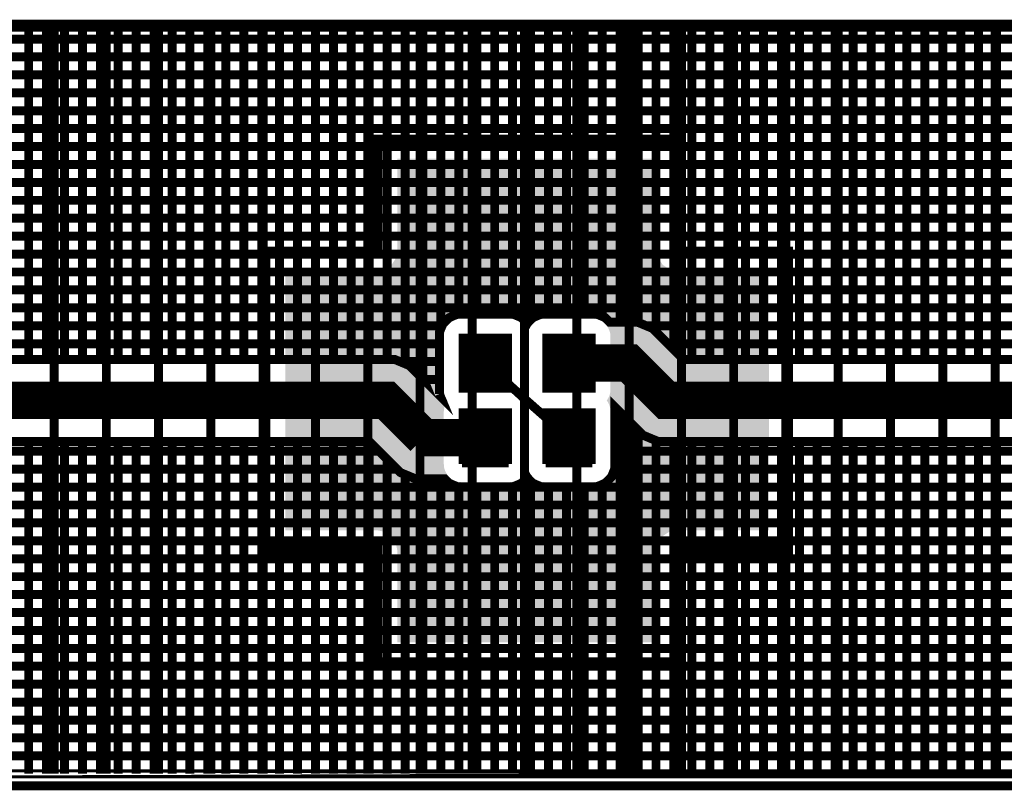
# Model space of a CAD drawing. Extents: x 0.4 to 16.2, y 0.4 to 3.5.
# Tile 5 of 29: x 1.7 to 3, y 2.5 to 3.5. Entities that reach past the tile are written whole.
import ezdxf

# ---------------------------------------------------------------- set-up
doc = ezdxf.new("R2010")
doc.units = 0
doc.layers.get('0').update_dxf_attribs({"linetype": 'CONTINUOUS'})
for name, color, linetype in [('2IN618_CMP', 7, 'CONTINUOUS'), ('2IN618_SOL', 4, 'CONTINUOUS'), ('2IN618_STC', 3, 'CONTINUOUS'), ('LAYER_6', 5, 'CONTINUOUS')]:
    doc.layers.add(name, color=color, linetype=linetype)

# ---------------------------------------------------------------- blocks, each defined once
blk = doc.blocks.new('RECTANGLE_1')
blk.add_solid([(0.0315, 0.0355), (0.0315, -0.0355), (-0.0315, 0.0355), (-0.0315, -0.0355)])

msp = doc.modelspace()

# ---------------------------------------------------------------- linework, layer by layer
at = {"layer": '2IN618_CMP'}
for points, const_width in [([(2.2803, 3.0247), (2.2816, 3.0216), (2.2404, 3.0627), (2.2202, 3.0711), (2.1983, 3.0711), (0.5141, 3.0711), (0.5091, 3.0761), (0.4594, 3.0761), (0.4343, 3.051), (0.4343, 3.5161), (4.3613, 3.5161)], 0.012), ([(1.7303, 3.0711), (1.7303, 3.5161)], 0.012), ([(1.7543, 3.5161), (1.7543, 3.0711)], 0.012), ([(1.7783, 3.0711), (1.7783, 3.5161)], 0.012), ([(1.8023, 3.5161), (1.8023, 3.0711)], 0.012), ([(1.8263, 3.0711), (1.8263, 3.5161)], 0.012), ([(1.8503, 3.5161), (1.8503, 3.0711)], 0.012), ([(1.8743, 3.0711), (1.8743, 3.5161)], 0.012), ([(1.8983, 3.5161), (1.8983, 3.0711)], 0.012), ([(1.9223, 3.0711), (1.9223, 3.5161)], 0.012), ([(1.9463, 3.5161), (1.9463, 3.0711)], 0.012), ([(1.9703, 3.0711), (1.9703, 3.5161)], 0.012), ([(1.9943, 3.5161), (1.9943, 3.0711)], 0.012), ([(2.0183, 3.0711), (2.0183, 3.5161)], 0.012), ([(2.0423, 3.5161), (2.0423, 3.0711)], 0.012), ([(2.0663, 3.0711), (2.0663, 3.5161)], 0.012), ([(2.0903, 3.5161), (2.0903, 3.0711)], 0.012), ([(2.1143, 3.0711), (2.1143, 3.5161)], 0.012), ([(2.1383, 3.5161), (2.1383, 3.0711)], 0.012), ([(2.1623, 3.0711), (2.1623, 3.5161)], 0.012), ([(2.1863, 3.5161), (2.1863, 3.0711)], 0.012), ([(2.2103, 3.0711), (2.2103, 3.5161)], 0.012), ([(2.2343, 3.0653), (2.2343, 3.5161)], 0.012), ([(2.2583, 3.5161), (2.2583, 3.0449)], 0.012), ([(2.2823, 3.5161), (2.2823, 3.1124)], 0.012), ([(2.3063, 3.1316), (2.3063, 3.5161)], 0.012), ([(2.3303, 3.5161), (2.3303, 3.1316)], 0.012), ([(2.3543, 3.1316), (2.3543, 3.5161)], 0.012), ([(2.3783, 3.5161), (2.3783, 3.1316)], 0.012), ([(2.4023, 3.1241), (2.4023, 3.5161)], 0.012), ([(2.4263, 3.5161), (2.4263, 3.1316)], 0.012), ([(2.4503, 3.1316), (2.4503, 3.5161)], 0.012), ([(2.4743, 3.5161), (2.4743, 3.1316)], 0.012), ([(2.4983, 3.1287), (2.4983, 3.5161)], 0.012), ([(2.5223, 3.5161), (2.5223, 3.1211)], 0.012), ([(2.5463, 3.1207), (2.5463, 3.5161)], 0.012), ([(2.5703, 3.5161), (2.5703, 3.1079)], 0.012), ([(2.5943, 3.0839), (2.5943, 3.5161)], 0.012), ([(2.6183, 3.5161), (2.6183, 3.0711)], 0.012), ([(2.6423, 3.0711), (2.6423, 3.5161)], 0.012), ([(2.6663, 3.5161), (2.6663, 3.0711)], 0.012), ([(2.6903, 3.0711), (2.6903, 3.5161)], 0.012), ([(2.7143, 3.5161), (2.7143, 3.0711)], 0.012), ([(2.7383, 3.0711), (2.7383, 3.5161)], 0.012), ([(2.7623, 3.5161), (2.7623, 3.0711)], 0.012), ([(2.7863, 3.0711), (2.7863, 3.5161)], 0.012), ([(2.8103, 3.5161), (2.8103, 3.0711)], 0.012), ([(2.8343, 3.0711), (2.8343, 3.5161)], 0.012), ([(2.8583, 3.5161), (2.8583, 3.0711)], 0.012), ([(2.8823, 3.0711), (2.8823, 3.5161)], 0.012), ([(2.9063, 3.5161), (2.9063, 3.0711)], 0.012), ([(2.9303, 3.0711), (2.9303, 3.5161)], 0.012), ([(2.9543, 3.5161), (2.9543, 3.0711)], 0.012), ([(2.9783, 3.0711), (2.9783, 3.5161)], 0.012), ([(3.0023, 3.5161), (3.0023, 3.0711)], 0.012), ([(3.0263, 3.0711), (3.0263, 3.5161)], 0.012), ([(0.4343, 3.5001), (4.3613, 3.5001)], 0.012), ([(0.4343, 3.4761), (4.3613, 3.4761)], 0.012), ([(4.3613, 3.4521), (0.4343, 3.4521)], 0.012), ([(0.4343, 3.4281), (4.3613, 3.4281)], 0.012), ([(4.3613, 3.4041), (0.4343, 3.4041)], 0.012), ([(0.4343, 3.3801), (4.3613, 3.3801)], 0.012), ([(4.3613, 3.3561), (0.4343, 3.3561)], 0.012), ([(0.4343, 3.3321), (4.3613, 3.3321)], 0.012), ([(4.3613, 3.3081), (0.4343, 3.3081)], 0.012), ([(0.4343, 3.2841), (4.3613, 3.2841)], 0.012), ([(4.3613, 3.2601), (0.4343, 3.2601)], 0.012), ([(0.4343, 3.2361), (4.3613, 3.2361)], 0.012), ([(4.3613, 3.2121), (0.4343, 3.2121)], 0.012), ([(0.4343, 3.1881), (4.3613, 3.1881)], 0.012), ([(4.3613, 3.1641), (0.4343, 3.1641)], 0.012), ([(0.4343, 3.1401), (4.3613, 3.1401)], 0.012), ([(4.2814, 3.0711), (2.607, 3.0711), (2.5809, 3.0973), (2.5654, 3.1127), (2.5452, 3.1211), (2.5082, 3.1211), (2.5022, 3.127), (2.4912, 3.1316), (2.4163, 3.1316), (2.4053, 3.127), (2.3978, 3.1196), (2.3903, 3.127), (2.3792, 3.1316), (2.3043, 3.1316), (2.2933, 3.127), (2.2849, 3.1186), (2.2803, 3.1076), (2.2803, 3.0247)], 0.012), ([(2.2838, 3.1161), (0.4343, 3.1161)], 0.012), ([(2.5573, 3.1161), (4.3613, 3.1161)], 0.012), ([(0.4343, 3.0921), (2.2803, 3.0921)], 0.012), ([(4.3113, 3.0161), (2.5843, 3.0161), (2.5343, 3.0661), (2.4538, 3.0661)], 0.05), ([(4.3613, 3.0921), (2.586, 3.0921)], 0.012), ([(2.2803, 3.0681), (2.2274, 3.0681)], 0.012), ([(2.4538, 2.9661), (2.3968, 3.0161), (2.3418, 3.0661)], 0.012), ([(2.259, 3.0441), (2.2803, 3.0441)], 0.012), ([(2.2593, 2.9661), (2.2093, 3.0161), (0.4843, 3.0161)], 0.05), ([(0.5141, 2.9611), (2.1865, 2.9611), (2.2126, 2.935), (2.2281, 2.9195), (2.2483, 2.9111), (2.2874, 2.9111), (2.2933, 2.9052), (2.3043, 2.9006), (2.3792, 2.9006), (2.3903, 2.9052), (2.3978, 2.9127), (2.4053, 2.9052), (2.4163, 2.9006), (2.4912, 2.9006), (2.5022, 2.9052), (2.5107, 2.9136), (2.5152, 2.9247), (2.5152, 3.0074), (2.5531, 2.9695), (2.5733, 2.9611), (2.5952, 2.9611), (4.2814, 2.9611)], 0.012), ([(2.5223, 2.5161), (2.5223, 3.0003)], 0.012), ([(2.5265, 2.9961), (2.5152, 2.9961)], 0.012), ([(2.2593, 2.9661), (2.3418, 2.9661)], 0.05), ([(2.5463, 2.9763), (2.5463, 2.5161)], 0.012), ([(1.7303, 2.5161), (1.7303, 2.9611)], 0.012), ([(1.7543, 2.9611), (1.7543, 2.5161)], 0.012), ([(1.7783, 2.5161), (1.7783, 2.9611)], 0.012), ([(1.8023, 2.9611), (1.8023, 2.5161)], 0.012), ([(1.8263, 2.5161), (1.8263, 2.9611)], 0.012), ([(1.8503, 2.9611), (1.8503, 2.5161)], 0.012), ([(1.8743, 2.5161), (1.8743, 2.9611)], 0.012), ([(1.8983, 2.9611), (1.8983, 2.5161)], 0.012), ([(1.9223, 2.5161), (1.9223, 2.9611)], 0.012), ([(1.9463, 2.9611), (1.9463, 2.5161)], 0.012), ([(1.9703, 2.5161), (1.9703, 2.9611)], 0.012), ([(1.9943, 2.9611), (1.9943, 2.5161)], 0.012), ([(2.0183, 2.5161), (2.0183, 2.9611)], 0.012), ([(2.0423, 2.9611), (2.0423, 2.5161)], 0.012), ([(2.0663, 2.5161), (2.0663, 2.9611)], 0.012), ([(2.0903, 2.9611), (2.0903, 2.5161)], 0.012), ([(2.1143, 2.5161), (2.1143, 2.9611)], 0.012), ([(2.1383, 2.9611), (2.1383, 2.5161)], 0.012), ([(2.1623, 2.5161), (2.1623, 2.9611)], 0.012), ([(2.1863, 2.9611), (2.1863, 2.5161)], 0.012), ([(2.5505, 2.9721), (2.5152, 2.9721)], 0.012), ([(2.5703, 2.5161), (2.5703, 2.9624)], 0.012), ([(2.5943, 2.9611), (2.5943, 2.5161)], 0.012), ([(2.6183, 2.5161), (2.6183, 2.9611)], 0.012), ([(2.6423, 2.9611), (2.6423, 2.5161)], 0.012), ([(2.6663, 2.5161), (2.6663, 2.9611)], 0.012), ([(2.6903, 2.9611), (2.6903, 2.5161)], 0.012), ([(2.7143, 2.5161), (2.7143, 2.9611)], 0.012), ([(2.7383, 2.9611), (2.7383, 2.5161)], 0.012), ([(2.7623, 2.5161), (2.7623, 2.9611)], 0.012), ([(2.7863, 2.9611), (2.7863, 2.5161)], 0.012), ([(2.8103, 2.5161), (2.8103, 2.9611)], 0.012), ([(2.8343, 2.9611), (2.8343, 2.5161)], 0.012), ([(2.8583, 2.5161), (2.8583, 2.9611)], 0.012), ([(2.8823, 2.9611), (2.8823, 2.5161)], 0.012), ([(2.9063, 2.5161), (2.9063, 2.9611)], 0.012), ([(2.9303, 2.9611), (2.9303, 2.5161)], 0.012), ([(2.9543, 2.5161), (2.9543, 2.9611)], 0.012), ([(2.9783, 2.9611), (2.9783, 2.5161)], 0.012), ([(3.0023, 2.5161), (3.0023, 2.9611)], 0.012), ([(3.0263, 2.9611), (3.0263, 2.5161)], 0.012), ([(2.1995, 2.9481), (0.4343, 2.9481)], 0.012), ([(4.3613, 2.9481), (2.5152, 2.9481)], 0.012), ([(2.2103, 2.5161), (2.2103, 2.9373)], 0.012), ([(2.2235, 2.9241), (0.4343, 2.9241)], 0.012), ([(2.515, 2.9241), (4.3613, 2.9241)], 0.012), ([(2.2343, 2.5161), (2.2343, 2.917)], 0.012), ([(2.2583, 2.9111), (2.2583, 2.5161)], 0.012), ([(2.2823, 2.5161), (2.2823, 2.9111)], 0.012), ([(2.4023, 2.9082), (2.4023, 2.5161)], 0.012), ([(0.4343, 2.9001), (4.3613, 2.9001)], 0.012), ([(2.3063, 2.9006), (2.3063, 2.5161)], 0.012), ([(2.3303, 2.5161), (2.3303, 2.9006)], 0.012), ([(2.3543, 2.9006), (2.3543, 2.5161)], 0.012), ([(2.3783, 2.5161), (2.3783, 2.9006)], 0.012), ([(2.4263, 2.5161), (2.4263, 2.9006)], 0.012), ([(2.4503, 2.9006), (2.4503, 2.5161)], 0.012), ([(2.4743, 2.5161), (2.4743, 2.9006)], 0.012), ([(2.4983, 2.9036), (2.4983, 2.5161)], 0.012), ([(4.3613, 2.8761), (0.4343, 2.8761)], 0.012), ([(0.4343, 2.8521), (4.3613, 2.8521)], 0.012), ([(4.3613, 2.8281), (0.4343, 2.8281)], 0.012), ([(0.4343, 2.8041), (4.3613, 2.8041)], 0.012), ([(4.3613, 2.7801), (0.4343, 2.7801)], 0.012), ([(0.4343, 2.7561), (4.3613, 2.7561)], 0.012), ([(4.3613, 2.7321), (0.4343, 2.7321)], 0.012), ([(0.4343, 2.7081), (4.3613, 2.7081)], 0.012), ([(4.3613, 2.6841), (0.4343, 2.6841)], 0.012), ([(0.4343, 2.6601), (4.3613, 2.6601)], 0.012), ([(4.3613, 2.6361), (0.4343, 2.6361)], 0.012), ([(0.4343, 2.6121), (4.3613, 2.6121)], 0.012), ([(4.3613, 2.5881), (0.4343, 2.5881)], 0.012), ([(0.4343, 2.5641), (4.3613, 2.5641)], 0.012), ([(4.3613, 2.5401), (0.4343, 2.5401)], 0.012), ([(0.4343, 2.5161), (4.3613, 2.5161), (0.4343, 2.5161)], 0.012)]:
    msp.add_lwpolyline(points, dxfattribs=dict(at, const_width=const_width))
at = {"layer": '2IN618_SOL', "const_width": 0.012}
for points in [[(1.7643, 3.5161), (1.7643, 2.5161)], [(1.8343, 2.5161), (1.8343, 3.5161)], [(1.9043, 3.5161), (1.9043, 2.5161)], [(1.9743, 2.5161), (1.9743, 3.5161)], [(2.0443, 3.5161), (2.0443, 2.5161)], [(2.1143, 2.5161), (2.1143, 3.5161)], [(2.1843, 3.5161), (2.1843, 2.5161)], [(2.2543, 2.5161), (2.2543, 3.5161)], [(2.3243, 3.5161), (2.3243, 2.5161)], [(2.3943, 2.5161), (2.3943, 3.5161)], [(2.4643, 3.5161), (2.4643, 2.5161)], [(2.5343, 2.5161), (2.5343, 3.5161)], [(2.6043, 3.5161), (2.6043, 2.5161)], [(2.6743, 2.5161), (2.6743, 3.5161)], [(2.7443, 3.5161), (2.7443, 2.5161)], [(2.8143, 2.5161), (2.8143, 3.5161)], [(2.8843, 3.5161), (2.8843, 2.5161)], [(2.9543, 2.5161), (2.9543, 3.5161)], [(3.0243, 3.5161), (3.0243, 2.5161)]]:
    msp.add_lwpolyline(points, dxfattribs=at)
at = {"layer": '2IN618_STC'}
for points, const_width in [([(2.0478, 2.8161), (2.0478, 3.2161), (2.1978, 3.2161), (2.1978, 3.3661), (2.5978, 3.3661), (2.5978, 3.2161), (2.7478, 3.2161), (2.7478, 2.8161), (2.5978, 2.8161), (2.5978, 2.6661), (2.1978, 2.6661), (2.1978, 2.8161), (2.0478, 2.8161)], 0.012), ([(2.3731, 3.0308), (2.3105, 3.0308), (2.3105, 3.1014), (2.3731, 3.1014), (2.3731, 3.0308)], 0.0085), ([(2.3105, 3.098), (2.3731, 3.098)], 0.0085), ([(2.4851, 3.0308), (2.4225, 3.0308), (2.4225, 3.1014), (2.4851, 3.1014), (2.4851, 3.0308)], 0.0085), ([(2.4225, 3.098), (2.4851, 3.098)], 0.0085), ([(2.3731, 3.0896), (2.3105, 3.0896)], 0.0085), ([(2.3105, 3.0812), (2.3731, 3.0812)], 0.0085), ([(2.4851, 3.0896), (2.4225, 3.0896)], 0.0085), ([(2.4225, 3.0812), (2.4851, 3.0812)], 0.0085), ([(2.3731, 3.0728), (2.3105, 3.0728)], 0.0085), ([(2.4851, 3.0728), (2.4225, 3.0728)], 0.0085), ([(2.3105, 3.0644), (2.3731, 3.0644)], 0.0085), ([(2.3731, 3.056), (2.3105, 3.056)], 0.0085), ([(2.4225, 3.0644), (2.4851, 3.0644)], 0.0085), ([(2.4851, 3.056), (2.4225, 3.056)], 0.0085), ([(2.3105, 3.0476), (2.3731, 3.0476)], 0.0085), ([(2.4225, 3.0476), (2.4851, 3.0476)], 0.0085), ([(2.3731, 3.0392), (2.3105, 3.0392)], 0.0085), ([(2.4851, 3.0392), (2.4225, 3.0392)], 0.0085), ([(2.3105, 2.9308), (2.3105, 3.0014), (2.3731, 3.0014), (2.3731, 2.9308)], 0.0085), ([(2.3105, 2.998), (2.3731, 2.998)], 0.0085), ([(2.3731, 2.9896), (2.3105, 2.9896)], 0.0085), ([(2.4225, 2.9308), (2.4225, 3.0014), (2.4851, 3.0014), (2.4851, 2.9308)], 0.0085), ([(2.4225, 2.998), (2.4851, 2.998)], 0.0085), ([(2.4851, 2.9896), (2.4225, 2.9896)], 0.0085), ([(2.3105, 2.9812), (2.3731, 2.9812)], 0.0085), ([(2.4225, 2.9812), (2.4851, 2.9812)], 0.0085), ([(2.3731, 2.9728), (2.3105, 2.9728)], 0.0085), ([(2.3105, 2.9644), (2.3731, 2.9644)], 0.0085), ([(2.4851, 2.9728), (2.4225, 2.9728)], 0.0085), ([(2.4225, 2.9644), (2.4851, 2.9644)], 0.0085), ([(2.3731, 2.956), (2.3105, 2.956)], 0.0085), ([(2.4851, 2.956), (2.4225, 2.956)], 0.0085), ([(2.3105, 2.9476), (2.3731, 2.9476)], 0.0085), ([(2.3731, 2.9392), (2.3105, 2.9392)], 0.0085), ([(2.4225, 2.9476), (2.4851, 2.9476)], 0.0085), ([(2.4851, 2.9392), (2.4225, 2.9392)], 0.0085), ([(2.3105, 2.9308), (2.3731, 2.9308)], 0.0085), ([(2.4225, 2.9308), (2.4851, 2.9308)], 0.0085)]:
    msp.add_lwpolyline(points, dxfattribs=dict(at, const_width=const_width))
for points in [[(2.2238, 3.2161), (2.2238, 3.3401), (2.5718, 3.2161), (2.5718, 3.3401)], [(2.2162, 3.1977), (2.2218, 3.2062), (2.5794, 3.1977), (2.5738, 3.2062)], [(2.2218, 3.2062), (2.2238, 3.2161), (2.5738, 3.2062), (2.5718, 3.2161)], [(2.1978, 3.1901), (2.2077, 3.1921), (2.5978, 3.1901), (2.5879, 3.1921)], [(2.2077, 3.1921), (2.2162, 3.1977), (2.5879, 3.1921), (2.5794, 3.1977)], [(2.0738, 3.1256), (2.0738, 3.1901), (2.7218, 3.1256), (2.7218, 3.1901)], [(2.0738, 3.1255), (2.0738, 3.1256), (2.3074, 3.1255), (2.3105, 3.1256)], [(2.0738, 3.1249), (2.0738, 3.1255), (2.3043, 3.1249), (2.3074, 3.1255)], [(2.0738, 3.1239), (2.0738, 3.1249), (2.3014, 3.1239), (2.3043, 3.1249)], [(2.3738, 3.1256), (2.3731, 3.1256), (2.4223, 3.1256), (2.4225, 3.1256)], [(2.3758, 3.1255), (2.3738, 3.1256), (2.4194, 3.1255), (2.4223, 3.1256)], [(2.3769, 3.1253), (2.3758, 3.1255), (2.4189, 3.1253), (2.4194, 3.1255)], [(2.3791, 3.1249), (2.3769, 3.1253), (2.4163, 3.1249), (2.4189, 3.1253)], [(2.3799, 3.1247), (2.3791, 3.1249), (2.4158, 3.1247), (2.4163, 3.1249)], [(2.3821, 3.1239), (2.3799, 3.1247), (2.4134, 3.1239), (2.4158, 3.1247)], [(2.4889, 3.1253), (2.4858, 3.1256), (2.7218, 3.1253), (2.7218, 3.1256)], [(2.4919, 3.1247), (2.4889, 3.1253), (2.7218, 3.1247), (2.7218, 3.1253)], [(2.4949, 3.1236), (2.4919, 3.1247), (2.7218, 3.1236), (2.7218, 3.1247)], [(2.0738, 3.1225), (2.0738, 3.1239), (2.2986, 3.1225), (2.3014, 3.1239)], [(2.0738, 3.1208), (2.0738, 3.1225), (2.296, 3.1208), (2.2986, 3.1225)], [(2.0738, 3.1188), (2.0738, 3.1208), (2.2936, 3.1188), (2.296, 3.1208)], [(2.0738, 3.1165), (2.0738, 3.1188), (2.2915, 3.1165), (2.2936, 3.1188)], [(2.0738, 3.1139), (2.0738, 3.1165), (2.2897, 3.1139), (2.2915, 3.1165)], [(2.0738, 3.1112), (2.0738, 3.1139), (2.2883, 3.1112), (2.2897, 3.1139)], [(2.3829, 3.1236), (2.3821, 3.1239), (2.4128, 3.1236), (2.4134, 3.1239)], [(2.3849, 3.1225), (2.3829, 3.1236), (2.4106, 3.1225), (2.4128, 3.1236)], [(2.3856, 3.1222), (2.3849, 3.1225), (2.41, 3.1222), (2.4106, 3.1225)], [(2.3876, 3.1208), (2.3856, 3.1222), (2.408, 3.1208), (2.41, 3.1222)], [(2.3882, 3.1204), (2.3876, 3.1208), (2.4075, 3.1204), (2.408, 3.1208)], [(2.3899, 3.1188), (2.3882, 3.1204), (2.4056, 3.1188), (2.4075, 3.1204)], [(2.3905, 3.1183), (2.3899, 3.1188), (2.4052, 3.1183), (2.4056, 3.1188)], [(2.392, 3.1165), (2.3905, 3.1183), (2.4035, 3.1165), (2.4052, 3.1183)], [(2.3925, 3.1159), (2.392, 3.1165), (2.4031, 3.1159), (2.4035, 3.1165)], [(2.3938, 3.1139), (2.3925, 3.1159), (2.4017, 3.1139), (2.4031, 3.1159)], [(2.3942, 3.1133), (2.3938, 3.1139), (2.4014, 3.1133), (2.4017, 3.1139)], [(2.3953, 3.1112), (2.3942, 3.1133), (2.4003, 3.1112), (2.4014, 3.1133)], [(2.4976, 3.1222), (2.4949, 3.1236), (2.7218, 3.1222), (2.7218, 3.1236)], [(2.5002, 3.1204), (2.4976, 3.1222), (2.7218, 3.1204), (2.7218, 3.1222)], [(2.5025, 3.1183), (2.5002, 3.1204), (2.7218, 3.1183), (2.7218, 3.1204)], [(2.5045, 3.1159), (2.5025, 3.1183), (2.7218, 3.1159), (2.7218, 3.1183)], [(2.5062, 3.1133), (2.5045, 3.1159), (2.7218, 3.1133), (2.7218, 3.1159)], [(2.5076, 3.1105), (2.5062, 3.1133), (2.7218, 3.1105), (2.7218, 3.1133)], [(2.0738, 3.1082), (2.0738, 3.1112), (2.2872, 3.1082), (2.2883, 3.1112)], [(2.0738, 3.1052), (2.0738, 3.1082), (2.2866, 3.1052), (2.2872, 3.1082)], [(2.0738, 3.1021), (2.0738, 3.1052), (2.2863, 3.1021), (2.2866, 3.1052)], [(2.0738, 3.1014), (2.0738, 3.1021), (2.2862, 3.1014), (2.2863, 3.1021)], [(2.0738, 3.0308), (2.0738, 3.1014), (2.2862, 3.0308), (2.2862, 3.1014)], [(2.3956, 3.1105), (2.3953, 3.1112), (2.4001, 3.1105), (2.4003, 3.1112)], [(2.3963, 3.1082), (2.3956, 3.1105), (2.3992, 3.1082), (2.4001, 3.1105)], [(2.3966, 3.1076), (2.3963, 3.1082), (2.3991, 3.1076), (2.3992, 3.1082)], [(2.397, 3.1052), (2.3966, 3.1076), (2.3986, 3.1052), (2.3991, 3.1076)], [(2.3972, 3.1045), (2.397, 3.1052), (2.3985, 3.1045), (2.3986, 3.1052)], [(2.3973, 3.1021), (2.3972, 3.1045), (2.3983, 3.1021), (2.3985, 3.1045)], [(2.3973, 3.1014), (2.3973, 3.1021), (2.3982, 3.1014), (2.3983, 3.1021)], [(2.3973, 3.098), (2.3973, 3.1014), (2.3982, 3.098), (2.3982, 3.1014)], [(2.5086, 3.1076), (2.5076, 3.1105), (2.7218, 3.1076), (2.7218, 3.1105)], [(2.5092, 3.1045), (2.5086, 3.1076), (2.7218, 3.1045), (2.7218, 3.1076)], [(2.5093, 3.1014), (2.5092, 3.1045), (2.7218, 3.1014), (2.7218, 3.1045)], [(2.5093, 3.098), (2.5093, 3.1014), (2.7218, 3.098), (2.7218, 3.1014)], [(2.3973, 3.0896), (2.3973, 3.098), (2.3982, 3.0896), (2.3982, 3.098)], [(2.3973, 3.0812), (2.3973, 3.0896), (2.3982, 3.0812), (2.3982, 3.0896)], [(2.5093, 3.0896), (2.5093, 3.098), (2.7218, 3.0896), (2.7218, 3.098)], [(2.5093, 3.0812), (2.5093, 3.0896), (2.7218, 3.0812), (2.7218, 3.0896)], [(2.3973, 3.0728), (2.3973, 3.0812), (2.3982, 3.0728), (2.3982, 3.0812)], [(2.3973, 3.0644), (2.3973, 3.0728), (2.3982, 3.0644), (2.3982, 3.0728)], [(2.5093, 3.0728), (2.5093, 3.0812), (2.7218, 3.0728), (2.7218, 3.0812)], [(2.5093, 3.0644), (2.5093, 3.0728), (2.7218, 3.0644), (2.7218, 3.0728)], [(2.3973, 3.056), (2.3973, 3.0644), (2.3982, 3.056), (2.3982, 3.0644)], [(2.5093, 3.056), (2.5093, 3.0644), (2.7218, 3.056), (2.7218, 3.0644)], [(2.3973, 3.0476), (2.3973, 3.056), (2.3982, 3.0476), (2.3982, 3.056)], [(2.3973, 3.0392), (2.3973, 3.0476), (2.3982, 3.0392), (2.3982, 3.0476)], [(2.5093, 3.0476), (2.5093, 3.056), (2.7218, 3.0476), (2.7218, 3.056)], [(2.5093, 3.0392), (2.5093, 3.0476), (2.7218, 3.0392), (2.7218, 3.0476)], [(2.3973, 3.0308), (2.3973, 3.0392), (2.3982, 3.0308), (2.3982, 3.0392)], [(2.5093, 3.0308), (2.5093, 3.0392), (2.7218, 3.0308), (2.7218, 3.0392)], [(2.0738, 3.0277), (2.0738, 3.0308), (2.2864, 3.0277), (2.2862, 3.0308)], [(2.0738, 3.0246), (2.0738, 3.0277), (2.287, 3.0246), (2.2864, 3.0277)], [(2.0738, 3.0217), (2.0738, 3.0246), (2.288, 3.0217), (2.287, 3.0246)], [(2.0738, 3.0189), (2.0738, 3.0217), (2.2894, 3.0189), (2.288, 3.0217)], [(2.3942, 3.0189), (2.3955, 3.0215), (2.4014, 3.0189), (2.4001, 3.0215)], [(2.3955, 3.0215), (2.3956, 3.0217), (2.4001, 3.0215), (2.4, 3.0217)], [(2.3956, 3.0217), (2.3965, 3.0244), (2.4, 3.0217), (2.3991, 3.0244)], [(2.3965, 3.0246), (2.3971, 3.0275), (2.399, 3.0246), (2.3985, 3.0275)], [(2.3965, 3.0244), (2.3965, 3.0246), (2.3991, 3.0244), (2.399, 3.0246)], [(2.3971, 3.0277), (2.3973, 3.0308), (2.3984, 3.0277), (2.3982, 3.0308)], [(2.3971, 3.0275), (2.3971, 3.0277), (2.3985, 3.0275), (2.3984, 3.0277)], [(2.5061, 3.0187), (2.5075, 3.0215), (2.7218, 3.0187), (2.7218, 3.0215)], [(2.5075, 3.0215), (2.5085, 3.0244), (2.7218, 3.0215), (2.7218, 3.0244)], [(2.5085, 3.0244), (2.5091, 3.0275), (2.7218, 3.0244), (2.7218, 3.0275)], [(2.5091, 3.0275), (2.5093, 3.0308), (2.7218, 3.0275), (2.7218, 3.0308)], [(2.0738, 3.0161), (2.0738, 3.0189), (2.2912, 3.0161), (2.2894, 3.0189)], [(2.0738, 3.0135), (2.0738, 3.0161), (2.2895, 3.0135), (2.2912, 3.0161)], [(2.0738, 3.0107), (2.0738, 3.0135), (2.2881, 3.0107), (2.2895, 3.0135)], [(2.0738, 3.0078), (2.0738, 3.0107), (2.2871, 3.0078), (2.2881, 3.0107)], [(2.0738, 3.0047), (2.0738, 3.0078), (2.2865, 3.0047), (2.2871, 3.0078)], [(2.3924, 3.0161), (2.3941, 3.0187), (2.4032, 3.0161), (2.4015, 3.0187)], [(2.3941, 3.0135), (2.3924, 3.0161), (2.4015, 3.0135), (2.4032, 3.0161)], [(2.3941, 3.0187), (2.3942, 3.0189), (2.4015, 3.0187), (2.4014, 3.0189)], [(2.3942, 3.0133), (2.3941, 3.0135), (2.4014, 3.0133), (2.4015, 3.0135)], [(2.3955, 3.0107), (2.3942, 3.0133), (2.4001, 3.0107), (2.4014, 3.0133)], [(2.3956, 3.0105), (2.3955, 3.0107), (2.4, 3.0105), (2.4001, 3.0107)], [(2.3965, 3.0078), (2.3956, 3.0105), (2.3991, 3.0078), (2.4, 3.0105)], [(2.3966, 3.0076), (2.3965, 3.0078), (2.3991, 3.0076), (2.3991, 3.0078)], [(2.3971, 3.0047), (2.3966, 3.0076), (2.3985, 3.0047), (2.3991, 3.0076)], [(2.5044, 3.0161), (2.5061, 3.0187), (2.7218, 3.0161), (2.7218, 3.0187)], [(2.5062, 3.0133), (2.5044, 3.0161), (2.7218, 3.0133), (2.7218, 3.0161)], [(2.5076, 3.0105), (2.5062, 3.0133), (2.7218, 3.0105), (2.7218, 3.0133)], [(2.5086, 3.0076), (2.5076, 3.0105), (2.7218, 3.0076), (2.7218, 3.0105)], [(2.5092, 3.0045), (2.5086, 3.0076), (2.7218, 3.0045), (2.7218, 3.0076)], [(2.0738, 3.0014), (2.0738, 3.0047), (2.2862, 3.0014), (2.2865, 3.0047)], [(2.0738, 2.9308), (2.0738, 3.0014), (2.2862, 2.9308), (2.2862, 3.0014)], [(2.3972, 3.0045), (2.3971, 3.0047), (2.3985, 3.0045), (2.3985, 3.0047)], [(2.3973, 3.0014), (2.3972, 3.0045), (2.3982, 3.0014), (2.3985, 3.0045)], [(2.3973, 2.998), (2.3973, 3.0014), (2.3982, 2.998), (2.3982, 3.0014)], [(2.3973, 2.9896), (2.3973, 2.998), (2.3982, 2.9896), (2.3982, 2.998)], [(2.5093, 3.0014), (2.5092, 3.0045), (2.7218, 3.0014), (2.7218, 3.0045)], [(2.5093, 2.998), (2.5093, 3.0014), (2.7218, 2.998), (2.7218, 3.0014)], [(2.5093, 2.9896), (2.5093, 2.998), (2.7218, 2.9896), (2.7218, 2.998)], [(2.3973, 2.9812), (2.3973, 2.9896), (2.3982, 2.9812), (2.3982, 2.9896)], [(2.3973, 2.9728), (2.3973, 2.9812), (2.3982, 2.9728), (2.3982, 2.9812)], [(2.5093, 2.9812), (2.5093, 2.9896), (2.7218, 2.9812), (2.7218, 2.9896)], [(2.5093, 2.9728), (2.5093, 2.9812), (2.7218, 2.9728), (2.7218, 2.9812)], [(2.3973, 2.9644), (2.3973, 2.9728), (2.3982, 2.9644), (2.3982, 2.9728)], [(2.5093, 2.9644), (2.5093, 2.9728), (2.7218, 2.9644), (2.7218, 2.9728)], [(2.3973, 2.956), (2.3973, 2.9644), (2.3982, 2.956), (2.3982, 2.9644)], [(2.3973, 2.9476), (2.3973, 2.956), (2.3982, 2.9476), (2.3982, 2.956)], [(2.5093, 2.956), (2.5093, 2.9644), (2.7218, 2.956), (2.7218, 2.9644)], [(2.5093, 2.9476), (2.5093, 2.956), (2.7218, 2.9476), (2.7218, 2.956)], [(2.3973, 2.9392), (2.3973, 2.9476), (2.3982, 2.9392), (2.3982, 2.9476)], [(2.5093, 2.9392), (2.5093, 2.9476), (2.7218, 2.9392), (2.7218, 2.9476)], [(2.0738, 2.9277), (2.0738, 2.9308), (2.2864, 2.9277), (2.2862, 2.9308)], [(2.0738, 2.9246), (2.0738, 2.9277), (2.287, 2.9246), (2.2864, 2.9277)], [(2.3965, 2.9246), (2.397, 2.927), (2.399, 2.9246), (2.3986, 2.927)], [(2.397, 2.927), (2.3971, 2.9277), (2.3986, 2.927), (2.3984, 2.9277)], [(2.3971, 2.9277), (2.3973, 2.9301), (2.3984, 2.9277), (2.3983, 2.9301)], [(2.3973, 2.9308), (2.3973, 2.9392), (2.3982, 2.9308), (2.3982, 2.9392)], [(2.3973, 2.9301), (2.3973, 2.9308), (2.3983, 2.9301), (2.3982, 2.9308)], [(2.5084, 2.924), (2.509, 2.927), (2.7218, 2.924), (2.7218, 2.927)], [(2.509, 2.927), (2.5093, 2.9301), (2.7218, 2.927), (2.7218, 2.9301)], [(2.5093, 2.9308), (2.5093, 2.9392), (2.7218, 2.9308), (2.7218, 2.9392)], [(2.5093, 2.9301), (2.5093, 2.9308), (2.7218, 2.9301), (2.7218, 2.9308)], [(2.0738, 2.9217), (2.0738, 2.9246), (2.288, 2.9217), (2.287, 2.9246)], [(2.0738, 2.9189), (2.0738, 2.9217), (2.2894, 2.9189), (2.288, 2.9217)], [(2.0738, 2.9163), (2.0738, 2.9189), (2.2911, 2.9163), (2.2894, 2.9189)], [(2.0738, 2.9139), (2.0738, 2.9163), (2.2931, 2.9139), (2.2911, 2.9163)], [(2.0738, 2.9118), (2.0738, 2.9139), (2.2954, 2.9118), (2.2931, 2.9139)], [(2.39, 2.9134), (2.3904, 2.9139), (2.4057, 2.9134), (2.4051, 2.9139)], [(2.3904, 2.9139), (2.3921, 2.9157), (2.4051, 2.9139), (2.4036, 2.9157)], [(2.3921, 2.9157), (2.3925, 2.9163), (2.4036, 2.9157), (2.4031, 2.9163)], [(2.3925, 2.9163), (2.3939, 2.9183), (2.4031, 2.9163), (2.4018, 2.9183)], [(2.3939, 2.9183), (2.3942, 2.9189), (2.4018, 2.9183), (2.4014, 2.9189)], [(2.3942, 2.9189), (2.3953, 2.921), (2.4014, 2.9189), (2.4003, 2.921)], [(2.3953, 2.921), (2.3955, 2.9217), (2.4003, 2.921), (2.4, 2.9217)], [(2.3955, 2.9217), (2.3964, 2.924), (2.4, 2.9217), (2.3993, 2.924)], [(2.3964, 2.924), (2.3965, 2.9246), (2.3993, 2.924), (2.399, 2.9246)], [(2.502, 2.9134), (2.5041, 2.9157), (2.7218, 2.9134), (2.7218, 2.9157)], [(2.5041, 2.9157), (2.5059, 2.9183), (2.7218, 2.9157), (2.7218, 2.9183)], [(2.5059, 2.9183), (2.5073, 2.921), (2.7218, 2.9183), (2.7218, 2.921)], [(2.5073, 2.921), (2.5084, 2.924), (2.7218, 2.921), (2.7218, 2.924)], [(2.0738, 2.91), (2.0738, 2.9118), (2.298, 2.91), (2.2954, 2.9118)], [(2.0738, 2.9086), (2.0738, 2.91), (2.3007, 2.9086), (2.298, 2.91)], [(2.0738, 2.9075), (2.0738, 2.9086), (2.3037, 2.9075), (2.3007, 2.9086)], [(2.0738, 2.9069), (2.0738, 2.9075), (2.3067, 2.9069), (2.3037, 2.9075)], [(2.0738, 2.9066), (2.0738, 2.9069), (2.3098, 2.9066), (2.3067, 2.9069)], [(2.0738, 2.8421), (2.0738, 2.9066), (2.7218, 2.8421), (2.7218, 2.9066)], [(2.0738, 2.9066), (2.0738, 2.9066), (2.3105, 2.9066), (2.3098, 2.9066)], [(2.3731, 2.9066), (2.3733, 2.9066), (2.4225, 2.9066), (2.4218, 2.9066)], [(2.3733, 2.9066), (2.3762, 2.9067), (2.4218, 2.9066), (2.4198, 2.9067)], [(2.3762, 2.9067), (2.3767, 2.9069), (2.4198, 2.9067), (2.4187, 2.9069)], [(2.3767, 2.9069), (2.3793, 2.9073), (2.4187, 2.9069), (2.4165, 2.9073)], [(2.3793, 2.9073), (2.3798, 2.9075), (2.4165, 2.9073), (2.4157, 2.9075)], [(2.3798, 2.9075), (2.3822, 2.9083), (2.4157, 2.9075), (2.4135, 2.9083)], [(2.3822, 2.9083), (2.3828, 2.9086), (2.4135, 2.9083), (2.4127, 2.9086)], [(2.3828, 2.9086), (2.385, 2.9097), (2.4127, 2.9086), (2.4107, 2.9097)], [(2.385, 2.9097), (2.3856, 2.91), (2.4107, 2.9097), (2.41, 2.91)], [(2.3856, 2.91), (2.3876, 2.9114), (2.41, 2.91), (2.408, 2.9114)], [(2.3876, 2.9114), (2.3881, 2.9118), (2.408, 2.9114), (2.4074, 2.9118)], [(2.3881, 2.9118), (2.39, 2.9134), (2.4074, 2.9118), (2.4057, 2.9134)], [(2.4851, 2.9066), (2.4882, 2.9067), (2.7218, 2.9066), (2.7218, 2.9067)], [(2.4882, 2.9067), (2.4913, 2.9073), (2.7218, 2.9067), (2.7218, 2.9073)], [(2.4913, 2.9073), (2.4942, 2.9083), (2.7218, 2.9073), (2.7218, 2.9083)], [(2.4942, 2.9083), (2.497, 2.9097), (2.7218, 2.9083), (2.7218, 2.9097)], [(2.497, 2.9097), (2.4996, 2.9114), (2.7218, 2.9097), (2.7218, 2.9114)], [(2.4996, 2.9114), (2.502, 2.9134), (2.7218, 2.9114), (2.7218, 2.9134)], [(2.2077, 2.8401), (2.1978, 2.8421), (2.5879, 2.8401), (2.5978, 2.8421)], [(2.2162, 2.8345), (2.2077, 2.8401), (2.5794, 2.8345), (2.5879, 2.8401)], [(2.2218, 2.826), (2.2162, 2.8345), (2.5738, 2.826), (2.5794, 2.8345)], [(2.2238, 2.8161), (2.2218, 2.826), (2.5718, 2.8161), (2.5738, 2.826)], [(2.2238, 2.6921), (2.2238, 2.8161), (2.5718, 2.6921), (2.5718, 2.8161)]]:
    msp.add_solid(points, dxfattribs=at)
at = {"layer": 'LAYER_6', "const_width": 0.012}
msp.add_lwpolyline([(0.42, 2.5), (16.15, 2.5), (16.15, 3.52), (0.42, 3.52), (0.42, 2.5)], dxfattribs=at)

# ---------------------------------------------------------------- block references
at = {"layer": '2IN618_CMP'}
for p in [(2.3418, 3.0661), (2.4538, 3.0661), (2.3418, 2.9661), (2.4538, 2.9661)]:
    msp.add_blockref('RECTANGLE_1', p, dxfattribs=at)

doc.saveas('drawing.dxf')
